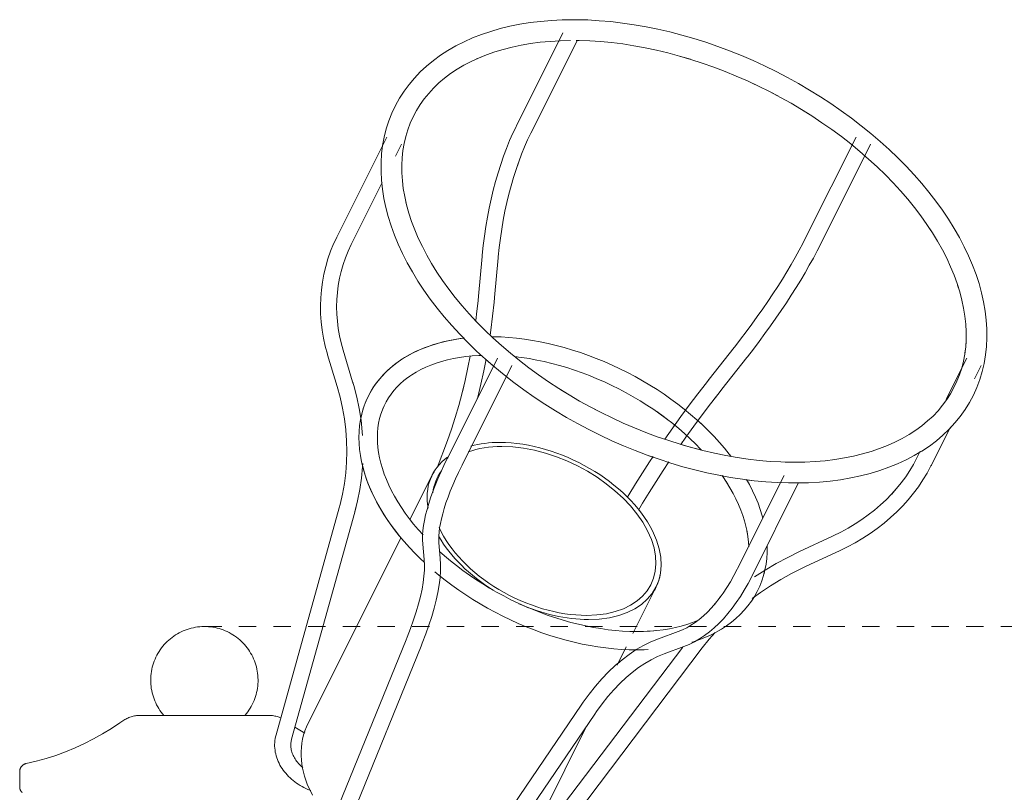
# Model space of a CAD drawing. Header units: millimetres. Extents: x 5724 to 11786, y -2894 to 7544.
# Tile 42 of 46: x 11504 to 11674, y 1770 to 1904. Entities that reach past the tile are written whole.
import ezdxf

# ---------------------------------------------------------------- set-up
doc = ezdxf.new("R2010")
doc.units = ezdxf.units.MM
doc.linetypes.add('Dash', pattern=[6, 3, -3])
doc.layers.add('A-ANNO-DIMS', color=7, linetype='Dash', lineweight=9, true_color=0xd2d2d2)
doc.layers.add('E-LITE-EQPM', color=7, linetype='Continuous', lineweight=20)

# ---------------------------------------------------------------- blocks, each defined once
blk = doc.blocks.new('3371X_LK - LT-524083-Alzado_PDF_kl')
at = {"layer": 'E-LITE-EQPM'}
for p, q in [((7808.2, 1901.62), (7800.13, 1885.49)), ((7802.64, 1884.24), (7810.7, 1900.36)), ((7830.32, 1897.04), (7828.38, 1897.61)), ((7800.17, 1885.57), (7800.13, 1885.49)), ((7777.69, 1883.58), (7769.06, 1866.32)), ((7859, 1883.58), (7850.37, 1866.32)), ((7779.16, 1880.26), (7780.2, 1882.33)), ((7852.87, 1865.07), (7861.5, 1882.33)), ((7771.57, 1865.07), (7776.89, 1875.72)), ((7781, 1872.31), (7781.1, 1871.84)), ((7871.96, 1867.37), (7871.25, 1868.45)), ((7794.2, 1862.91), (7793.57, 1856.03)), ((7796.36, 1855.77), (7796.99, 1862.66)), ((7876.95, 1856.76), (7876.59, 1857.92)), ((7771.76, 1841.17), (7770.11, 1846.65)), ((7837.85, 1847.11), (7833.54, 1841.63)), ((7767.43, 1845.84), (7769.08, 1840.36)), ((7796.85, 1845.25), (7788.23, 1828)), ((7794.77, 1845.1), (7796.19, 1843.87)), ((7799.94, 1845.53), (7800.25, 1845.49)), ((7835.74, 1839.9), (7840.05, 1845.38)), ((7878.16, 1845.25), (7874.61, 1838.16)), ((7790.73, 1826.74), (7799.36, 1844)), ((7879.53, 1841.72), (7880.67, 1844)), ((7807.84, 1839.8), (7809.26, 1838.92)), ((7834.36, 1838.13), (7835.26, 1839.29)), ((7872.04, 1826.74), (7875.3, 1833.28)), ((7776.04, 1831.58), (7776.06, 1832.18)), ((7788.17, 1831), (7786.43, 1826.26)), ((7828.61, 1830.29), (7828.93, 1830.76)), ((7870.12, 1829.18), (7869.53, 1828)), ((7848.33, 1827.25), (7849.37, 1827.27)), ((7785.55, 1825.04), (7781.72, 1817.36)), ((7846.52, 1824.96), (7838.46, 1808.83)), ((7840.97, 1807.58), (7849.03, 1823.72)), ((7865.94, 1822.62), (7865.16, 1821.74)), ((7769.44, 1819.36), (7758.49, 1780.03)), ((7761.18, 1779.27), (7772.14, 1818.61)), ((7780.15, 1814.23), (7764.06, 1782.05)), ((7854.9, 1814.43), (7849.18, 1811.76)), ((7783.92, 1813.03), (7784.16, 1810.37)), ((7786.95, 1810.62), (7786.71, 1813.29)), ((7850.36, 1809.23), (7856.09, 1811.89)), ((7820.32, 1797.56), (7824.35, 1805.64)), ((7824.07, 1805.08), (7824.35, 1805.64)), ((7781.02, 1796.46), (7767.28, 1762.7)), ((7820.98, 1797.93), (7820.53, 1797.94)), ((7828.19, 1797.93), (7824.75, 1796.67)), ((7769.87, 1761.65), (7783.62, 1795.4)), ((7828.95, 1795.23), (7804.53, 1763.02)), ((7806.76, 1761.33), (7832.35, 1795.08)), ((7817.59, 1792.11), (7819.18, 1795.28)), ((7820.98, 1794.73), (7821.15, 1794.73)), ((7825.71, 1794.04), (7829.16, 1795.3)), ((7811.38, 1785.19), (7790.32, 1754.22)), ((7759.47, 1783.55), (7759.46, 1783.54)), ((7792.63, 1752.65), (7813.7, 1783.61)), ((7764.34, 1782.62), (7764.06, 1782.05)), ((7802.86, 1762.65), (7812.34, 1781.62)), ((7714.07, 1773.68), (7714.07, 1770.98))]:
    blk.add_line(p, q, dxfattribs=at)
at = {"layer": 'E-LITE-EQPM', "flags": 128}
for points in [[(7810.01, 1903.9), (7808.09, 1903.87), (7806.2, 1903.77), (7804.34, 1903.61), (7802.52, 1903.39), (7800.74, 1903.11), (7799.01, 1902.76), (7797.32, 1902.35), (7795.68, 1901.87), (7794.09, 1901.33), (7792.55, 1900.73), (7791.07, 1900.07), (7789.64, 1899.35), (7788.28, 1898.57), (7786.98, 1897.73), (7785.75, 1896.83), (7784.58, 1895.87), (7783.49, 1894.86), (7782.47, 1893.79), (7781.53, 1892.67), (7780.67, 1891.5), (7779.88, 1890.28), (7779.18, 1889.01), (7778.56, 1887.71), (7778.03, 1886.36), (7777.59, 1884.98), (7777.23, 1883.56), (7776.96, 1882.11), (7776.78, 1880.64), (7776.68, 1879.14), (7776.68, 1877.62), (7776.76, 1876.08), (7776.92, 1874.52), (7777.17, 1872.95), (7777.51, 1871.38), (7777.93, 1869.79), (7778.43, 1868.19), (7779.01, 1866.6), (7779.67, 1865), (7780.41, 1863.4), (7781.22, 1861.8), (7782.11, 1860.21), (7783.08, 1858.63), (7784.12, 1857.06), (7785.22, 1855.5), (7786.4, 1853.95), (7787.64, 1852.42), (7788.94, 1850.91), (7790.31, 1849.42), (7791.74, 1847.96), (7793.23, 1846.51), (7794.77, 1845.1), (7796.37, 1843.72), (7798.01, 1842.36), (7799.71, 1841.04), (7801.45, 1839.76), (7803.23, 1838.51), (7805.05, 1837.3), (7806.91, 1836.13), (7808.81, 1835.01), (7810.73, 1833.93), (7812.69, 1832.9), (7814.67, 1831.91), (7816.67, 1830.98), (7818.69, 1830.09), (7820.73, 1829.26), (7822.78, 1828.48), (7824.85, 1827.75), (7826.91, 1827.08), (7828.99, 1826.47), (7831.06, 1825.92), (7833.13, 1825.42), (7835.19, 1824.99), (7837.25, 1824.61), (7839.29, 1824.3), (7841.32, 1824.04), (7843.33, 1823.85), (7845.32, 1823.72), (7847.28, 1823.66), (7847.8, 1823.65)], [(7810.01, 1903.9), (7808.09, 1903.87), (7806.2, 1903.77), (7804.34, 1903.61), (7802.52, 1903.39), (7800.74, 1903.11), (7799.01, 1902.76), (7797.32, 1902.35), (7795.68, 1901.87), (7794.09, 1901.33), (7792.55, 1900.73), (7791.07, 1900.07), (7789.64, 1899.35), (7788.28, 1898.57), (7786.98, 1897.73), (7785.75, 1896.83), (7784.58, 1895.87), (7783.49, 1894.86), (7782.47, 1893.79), (7781.53, 1892.67), (7780.67, 1891.5), (7779.88, 1890.28), (7779.18, 1889.01), (7778.56, 1887.71), (7778.03, 1886.36), (7777.59, 1884.98), (7777.23, 1883.56), (7776.96, 1882.11)], [(7875.16, 1833.01), (7876.12, 1834.05), (7877.05, 1835.18), (7877.89, 1836.37), (7878.65, 1837.6), (7879.33, 1838.87), (7879.92, 1840.19), (7880.43, 1841.55), (7880.85, 1842.94), (7881.19, 1844.37), (7881.43, 1845.82), (7881.59, 1847.3), (7881.66, 1848.81), (7881.65, 1850.33), (7881.55, 1851.88), (7881.36, 1853.44), (7881.08, 1855.01), (7880.73, 1856.59), (7880.29, 1858.18), (7879.77, 1859.77), (7879.16, 1861.37), (7878.48, 1862.97), (7877.72, 1864.57), (7876.89, 1866.16), (7875.98, 1867.75), (7874.99, 1869.33), (7873.94, 1870.9), (7872.81, 1872.46), (7871.62, 1874), (7870.36, 1875.52), (7869.04, 1877.03), (7867.65, 1878.51), (7866.21, 1879.97), (7864.71, 1881.41), (7863.15, 1882.81), (7861.54, 1884.19), (7859.88, 1885.54), (7858.18, 1886.85), (7856.43, 1888.12), (7854.63, 1889.36), (7852.8, 1890.56), (7850.93, 1891.71), (7849.03, 1892.82), (7847.09, 1893.89), (7845.13, 1894.91), (7843.14, 1895.89), (7841.14, 1896.81), (7839.11, 1897.68), (7837.07, 1898.5), (7835.01, 1899.26), (7832.95, 1899.98), (7830.88, 1900.63), (7828.81, 1901.23), (7826.73, 1901.77), (7824.66, 1902.25), (7822.6, 1902.67), (7820.55, 1903.03), (7818.51, 1903.32), (7816.49, 1903.56), (7814.48, 1903.73), (7812.5, 1903.85), (7810.54, 1903.9), (7810.01, 1903.9)], [(7848.84, 1823.65), (7850.76, 1823.7), (7852.64, 1823.81), (7854.48, 1823.99), (7856.29, 1824.22), (7858.06, 1824.53), (7859.78, 1824.89), (7861.46, 1825.32), (7863.09, 1825.81), (7864.66, 1826.37), (7866.19, 1826.98), (7867.66, 1827.66), (7869.06, 1828.4), (7870.41, 1829.19), (7871.69, 1830.05), (7872.91, 1830.97), (7874.05, 1831.94), (7875.12, 1832.97), (7876.12, 1834.05), (7877.05, 1835.18), (7877.89, 1836.37), (7878.65, 1837.6), (7879.33, 1838.87), (7879.92, 1840.19), (7880.43, 1841.55), (7880.85, 1842.94), (7881.19, 1844.37), (7881.43, 1845.82), (7881.59, 1847.3), (7881.66, 1848.81), (7881.65, 1850.33), (7881.55, 1851.88), (7881.36, 1853.44), (7881.08, 1855.01), (7880.73, 1856.59), (7880.29, 1858.18), (7879.77, 1859.77), (7879.16, 1861.37), (7878.48, 1862.97), (7877.72, 1864.57), (7876.89, 1866.16), (7875.98, 1867.75), (7874.99, 1869.33), (7873.94, 1870.9), (7872.81, 1872.46), (7871.62, 1874), (7870.36, 1875.52), (7869.04, 1877.03), (7867.65, 1878.51), (7866.21, 1879.97), (7864.71, 1881.41), (7863.15, 1882.81), (7861.54, 1884.19), (7859.88, 1885.54), (7858.18, 1886.85), (7856.43, 1888.12), (7854.63, 1889.36), (7852.8, 1890.56), (7850.93, 1891.71), (7849.03, 1892.82), (7847.09, 1893.89), (7845.13, 1894.91), (7843.14, 1895.89), (7841.14, 1896.81), (7839.11, 1897.68), (7837.07, 1898.5), (7835.01, 1899.26), (7832.95, 1899.98), (7830.88, 1900.63), (7828.81, 1901.23), (7826.73, 1901.77), (7824.66, 1902.25), (7822.6, 1902.67), (7820.55, 1903.03), (7818.51, 1903.32), (7816.49, 1903.56), (7814.48, 1903.73), (7812.5, 1903.85), (7810.54, 1903.9), (7810.01, 1903.9)], [(7809.53, 1900.3), (7807.74, 1900.25), (7805.98, 1900.15), (7804.27, 1899.98), (7802.59, 1899.76), (7800.96, 1899.48), (7799.38, 1899.15), (7797.85, 1898.76), (7796.37, 1898.31), (7794.95, 1897.81), (7793.58, 1897.26), (7792.28, 1896.66), (7791.03, 1896.01), (7789.85, 1895.31), (7788.74, 1894.56), (7787.68, 1893.77), (7786.7, 1892.94), (7785.79, 1892.06), (7784.94, 1891.14), (7784.16, 1890.18), (7783.45, 1889.19), (7782.81, 1888.16), (7782.24, 1887.09), (7781.74, 1885.98), (7781.32, 1884.85), (7780.96, 1883.67), (7780.68, 1882.47), (7780.47, 1881.24), (7780.34, 1879.97), (7780.27, 1878.68), (7780.29, 1877.35), (7780.38, 1876.01), (7780.54, 1874.64), (7780.78, 1873.25), (7781.1, 1871.84), (7781.5, 1870.41), (7781.97, 1868.97), (7782.52, 1867.52), (7783.14, 1866.06), (7783.84, 1864.59), (7784.61, 1863.12), (7785.45, 1861.65), (7786.37, 1860.18), (7787.35, 1858.71), (7788.41, 1857.25), (7789.53, 1855.8), (7790.72, 1854.36), (7791.97, 1852.94), (7793.28, 1851.53), (7794.65, 1850.14), (7796.08, 1848.78), (7797.56, 1847.44), (7799.1, 1846.12), (7800.68, 1844.84), (7802.31, 1843.58), (7803.99, 1842.36), (7805.71, 1841.18), (7807.47, 1840.03), (7809.26, 1838.92), (7811.09, 1837.85), (7812.94, 1836.83), (7814.83, 1835.85), (7816.74, 1834.92), (7818.66, 1834.03), (7820.61, 1833.19), (7822.57, 1832.41), (7824.54, 1831.67), (7826.52, 1830.99), (7828.5, 1830.36), (7830.48, 1829.79), (7832.46, 1829.28), (7834.44, 1828.82), (7836.4, 1828.42), (7838.36, 1828.08), (7840.29, 1827.79), (7842.21, 1827.57), (7844.11, 1827.4), (7845.98, 1827.3), (7847.83, 1827.25), (7848.33, 1827.25)], [(7848.33, 1827.25), (7850.13, 1827.28), (7851.9, 1827.37), (7853.63, 1827.51), (7855.31, 1827.72), (7856.96, 1827.98), (7858.55, 1828.3), (7860.1, 1828.68), (7861.59, 1829.11), (7863.02, 1829.6), (7864.41, 1830.13), (7865.73, 1830.72), (7866.99, 1831.36), (7868.18, 1832.05), (7869.32, 1832.78), (7870.39, 1833.56), (7871.39, 1834.39), (7872.32, 1835.25), (7873.19, 1836.16), (7873.98, 1837.11), (7874.71, 1838.09), (7875.37, 1839.12), (7875.95, 1840.18), (7876.47, 1841.27), (7876.92, 1842.4), (7877.29, 1843.56), (7877.59, 1844.76), (7877.82, 1845.98), (7877.98, 1847.24), (7878.06, 1848.53), (7878.06, 1849.84), (7877.99, 1851.18), (7877.85, 1852.55), (7877.63, 1853.93), (7877.33, 1855.34), (7876.95, 1856.76), (7876.5, 1858.2), (7875.97, 1859.65), (7875.37, 1861.11), (7874.69, 1862.57), (7873.94, 1864.04), (7873.12, 1865.51), (7872.22, 1866.99), (7871.25, 1868.45), (7870.22, 1869.92), (7869.11, 1871.37), (7867.94, 1872.81), (7866.71, 1874.24), (7865.41, 1875.65), (7864.06, 1877.04), (7862.64, 1878.41), (7861.17, 1879.76), (7859.65, 1881.08), (7858.08, 1882.37), (7856.46, 1883.64), (7854.79, 1884.87), (7853.08, 1886.06), (7851.34, 1887.22), (7849.55, 1888.34), (7847.73, 1889.42), (7845.88, 1890.45), (7844.01, 1891.44), (7842.11, 1892.39), (7840.18, 1893.29), (7838.24, 1894.14), (7836.29, 1894.94), (7834.32, 1895.69), (7832.34, 1896.38), (7830.36, 1897.02), (7828.38, 1897.61), (7826.4, 1898.14), (7824.42, 1898.61), (7822.45, 1899.03), (7820.49, 1899.39), (7818.55, 1899.69), (7816.63, 1899.93), (7814.72, 1900.11), (7812.84, 1900.23), (7810.99, 1900.29), (7810.51, 1900.3)], [(7794.36, 1897.57), (7793.58, 1897.26), (7793.25, 1897.11)], [(7790.03, 1895.42), (7789.85, 1895.31), (7789.34, 1894.97)], [(7845.52, 1890.64), (7844.01, 1891.44), (7842.11, 1892.39), (7841.08, 1892.87)], [(7784.16, 1890.18), (7783.45, 1889.19), (7783.28, 1888.91)], [(7853.08, 1886.06), (7851.34, 1887.22), (7849.73, 1888.23)], [(7800.13, 1885.49), (7799.53, 1884.24), (7798.96, 1882.95), (7798.42, 1881.61), (7797.9, 1880.24), (7797.41, 1878.83), (7796.95, 1877.38), (7796.52, 1875.89), (7796.12, 1874.38), (7795.75, 1872.84), (7795.41, 1871.26), (7795.11, 1869.67), (7794.84, 1868.05), (7794.6, 1866.41), (7794.39, 1864.76), (7794.22, 1863.09), (7794.2, 1862.91)], [(7800.07, 1885.36), (7799.53, 1884.24), (7798.96, 1882.95), (7798.42, 1881.61), (7797.9, 1880.24), (7797.41, 1878.83), (7796.95, 1877.38), (7796.52, 1875.89), (7796.12, 1874.38), (7795.75, 1872.84), (7795.41, 1871.26), (7795.11, 1869.67), (7794.84, 1868.05), (7794.6, 1866.41), (7794.39, 1864.76), (7794.22, 1863.09), (7794.2, 1862.91)], [(7802.64, 1884.24), (7802.08, 1883.07), (7801.54, 1881.85), (7801.02, 1880.59), (7800.53, 1879.29), (7800.07, 1877.94), (7799.63, 1876.56), (7799.22, 1875.15), (7798.84, 1873.7), (7798.48, 1872.22), (7798.16, 1870.71), (7797.87, 1869.17), (7797.6, 1867.62), (7797.37, 1866.04), (7797.17, 1864.44), (7797, 1862.83), (7796.99, 1862.66)], [(7858.32, 1882.17), (7858.08, 1882.37), (7856.46, 1883.64), (7854.79, 1884.87)], [(7800.49, 1879.18), (7800.07, 1877.94), (7799.63, 1876.56), (7799.22, 1875.15), (7798.84, 1873.7), (7798.48, 1872.22), (7798.16, 1870.71), (7797.87, 1869.17), (7797.6, 1867.62), (7797.37, 1866.04), (7797.17, 1864.44)], [(7776.81, 1875.58), (7776.92, 1874.52), (7777.17, 1872.95), (7777.51, 1871.38), (7777.93, 1869.79), (7778.43, 1868.19), (7779.01, 1866.6), (7779.67, 1865), (7780.41, 1863.4), (7781.22, 1861.8), (7782.11, 1860.21), (7783.08, 1858.63), (7784.12, 1857.06), (7785.22, 1855.5), (7786.4, 1853.95), (7787.64, 1852.42), (7788.94, 1850.91), (7790.31, 1849.42), (7791.51, 1848.19)], [(7769.06, 1866.32), (7768.47, 1865.06), (7767.95, 1863.78), (7767.49, 1862.47), (7767.1, 1861.15), (7766.78, 1859.81), (7766.52, 1858.45), (7766.34, 1857.08), (7766.23, 1855.7), (7766.19, 1854.32), (7766.21, 1852.93), (7766.31, 1851.54), (7766.48, 1850.14), (7766.71, 1848.75), (7767.02, 1847.37), (7767.39, 1845.99), (7767.43, 1845.84)], [(7769, 1866.19), (7768.47, 1865.06), (7767.95, 1863.78), (7767.49, 1862.47), (7767.1, 1861.15), (7766.78, 1859.81), (7766.52, 1858.45), (7766.34, 1857.08), (7766.23, 1855.7), (7766.19, 1854.32), (7766.21, 1852.93), (7766.31, 1851.54), (7766.48, 1850.14), (7766.71, 1848.75), (7767.02, 1847.37), (7767.39, 1845.99), (7767.42, 1845.87)], [(7770.11, 1846.65), (7769.77, 1847.9), (7769.49, 1849.15), (7769.27, 1850.41), (7769.11, 1851.67), (7769.02, 1852.92), (7768.99, 1854.17), (7769.02, 1855.42), (7769.11, 1856.65), (7769.27, 1857.88), (7769.49, 1859.1), (7769.77, 1860.3), (7770.11, 1861.49), (7770.52, 1862.66), (7770.98, 1863.82), (7771.51, 1864.95), (7771.57, 1865.07)], [(7850.37, 1866.32), (7849.77, 1865.15), (7849.13, 1863.95), (7848.46, 1862.73), (7847.74, 1861.49), (7847, 1860.24), (7846.22, 1858.97), (7845.41, 1857.69), (7844.57, 1856.4), (7843.7, 1855.1), (7842.81, 1853.79), (7841.88, 1852.48), (7840.94, 1851.17), (7839.97, 1849.86), (7838.97, 1848.55), (7837.96, 1847.25), (7837.85, 1847.11)], [(7852.87, 1865.07), (7852.25, 1863.85), (7851.59, 1862.61), (7850.89, 1861.36), (7850.16, 1860.08), (7849.4, 1858.79), (7848.6, 1857.49), (7847.77, 1856.18), (7846.91, 1854.86), (7846.02, 1853.53), (7845.11, 1852.19), (7844.16, 1850.85), (7843.2, 1849.52), (7842.21, 1848.18), (7841.19, 1846.85), (7840.16, 1845.52), (7840.05, 1845.38)], [(7852.87, 1865.07), (7852.25, 1863.85), (7851.59, 1862.61), (7850.89, 1861.36), (7850.16, 1860.08), (7849.4, 1858.79), (7848.6, 1857.49), (7847.77, 1856.18), (7846.91, 1854.86), (7846.02, 1853.53), (7845.11, 1852.19), (7844.16, 1850.85), (7843.2, 1849.52), (7842.21, 1848.18), (7841.19, 1846.85), (7840.16, 1845.52), (7840.05, 1845.38)], [(7849.77, 1865.15), (7849.13, 1863.95), (7848.46, 1862.73), (7847.74, 1861.49), (7847, 1860.24)], [(7769.24, 1857.63), (7769.27, 1857.88), (7769.49, 1859.1)], [(7846.22, 1858.97), (7845.41, 1857.69), (7844.57, 1856.4), (7843.7, 1855.1)], [(7793.09, 1851.75), (7793.24, 1852.89), (7793.5, 1855.27), (7793.57, 1856.03)], [(7795.57, 1849.26), (7795.71, 1850.15), (7796.02, 1852.56), (7796.28, 1855), (7796.36, 1855.77)], [(7795.57, 1849.26), (7795.71, 1850.15), (7796.02, 1852.56), (7796.28, 1855), (7796.35, 1855.72)], [(7790.72, 1854.36), (7791.97, 1852.94), (7792.73, 1852.12)], [(7842.81, 1853.79), (7841.88, 1852.48), (7840.94, 1851.17)], [(7784.14, 1809.94), (7783.53, 1810.52), (7782.55, 1811.49), (7781.61, 1812.48), (7780.71, 1813.49), (7779.85, 1814.51), (7779.04, 1815.55), (7778.27, 1816.59), (7777.54, 1817.65), (7776.87, 1818.71), (7776.24, 1819.78), (7775.66, 1820.85), (7775.13, 1821.93), (7774.66, 1823.01), (7774.24, 1824.09), (7773.87, 1825.17), (7773.56, 1826.25), (7773.3, 1827.33), (7773.1, 1828.39), (7772.95, 1829.46), (7772.87, 1830.51), (7772.84, 1831.55), (7772.87, 1832.58), (7772.96, 1833.6), (7773.12, 1834.6), (7773.33, 1835.58), (7773.6, 1836.53), (7773.93, 1837.47), (7774.32, 1838.38), (7774.77, 1839.26), (7775.28, 1840.11), (7775.84, 1840.93), (7776.45, 1841.71), (7777.12, 1842.46), (7777.84, 1843.18), (7778.61, 1843.85), (7779.42, 1844.48), (7780.28, 1845.08), (7781.19, 1845.63), (7782.13, 1846.15), (7783.12, 1846.62), (7784.14, 1847.04), (7785.2, 1847.43), (7786.29, 1847.78), (7787.41, 1848.08), (7788.57, 1848.34), (7789.76, 1848.55), (7790.97, 1848.72), (7791.12, 1848.74)], [(7791.13, 1848.74), (7790.41, 1848.65), (7789.21, 1848.46), (7788.03, 1848.22), (7786.89, 1847.94), (7785.78, 1847.62), (7784.71, 1847.26), (7783.66, 1846.85), (7782.66, 1846.4), (7781.69, 1845.91), (7780.77, 1845.38), (7779.88, 1844.81), (7779.04, 1844.2), (7778.25, 1843.54), (7777.5, 1842.85), (7776.81, 1842.12), (7776.16, 1841.36), (7775.57, 1840.56), (7775.04, 1839.72), (7774.56, 1838.86), (7774.13, 1837.96), (7773.77, 1837.04), (7773.47, 1836.1), (7773.22, 1835.13), (7773.04, 1834.18)], [(7829.56, 1836.15), (7829.22, 1836.44), (7828.08, 1837.32), (7826.92, 1838.18), (7825.72, 1839.02), (7824.5, 1839.83), (7823.25, 1840.61), (7821.98, 1841.37), (7820.69, 1842.09), (7819.38, 1842.79), (7818.05, 1843.45), (7816.7, 1844.07), (7815.35, 1844.67), (7813.98, 1845.23), (7812.6, 1845.75), (7811.22, 1846.24), (7809.83, 1846.68), (7808.44, 1847.1), (7807.05, 1847.47), (7805.66, 1847.8), (7804.28, 1848.09), (7802.9, 1848.35), (7801.53, 1848.56), (7800.16, 1848.73), (7798.81, 1848.85), (7797.48, 1848.94), (7796.15, 1848.99), (7795.84, 1848.99)], [(7837.32, 1828.25), (7837.02, 1828.65), (7836.19, 1829.68), (7835.31, 1830.69), (7834.39, 1831.7), (7833.43, 1832.68), (7832.43, 1833.65), (7831.4, 1834.6), (7830.32, 1835.53), (7829.22, 1836.44), (7828.08, 1837.32), (7826.92, 1838.18), (7825.72, 1839.02), (7824.5, 1839.83), (7823.25, 1840.61), (7821.98, 1841.37), (7820.69, 1842.09), (7819.38, 1842.79), (7818.05, 1843.45), (7816.7, 1844.07), (7815.35, 1844.67), (7813.98, 1845.23), (7812.6, 1845.75), (7811.22, 1846.24), (7809.83, 1846.68), (7808.44, 1847.1), (7807.05, 1847.47), (7805.66, 1847.8), (7804.28, 1848.09), (7802.9, 1848.35), (7801.53, 1848.56), (7800.16, 1848.73), (7798.81, 1848.85), (7797.48, 1848.94), (7796.15, 1848.99), (7795.84, 1848.99)], [(7877.85, 1846.19), (7877.98, 1847.24), (7878.04, 1848.19)], [(7783.96, 1814.65), (7783.13, 1815.59), (7782.33, 1816.53), (7781.58, 1817.49), (7780.87, 1818.45), (7780.21, 1819.41), (7779.6, 1820.38), (7779.03, 1821.35), (7778.51, 1822.32), (7778.04, 1823.28), (7777.61, 1824.24), (7777.24, 1825.19), (7776.92, 1826.14), (7776.65, 1827.07), (7776.43, 1828), (7776.26, 1828.91), (7776.13, 1829.8), (7776.06, 1830.68), (7776.04, 1831.54), (7776.07, 1832.39), (7776.14, 1833.21), (7776.26, 1834.02), (7776.43, 1834.8), (7776.65, 1835.56), (7776.91, 1836.3), (7777.22, 1837.02), (7777.57, 1837.71), (7777.97, 1838.39), (7778.42, 1839.04), (7778.91, 1839.66), (7779.44, 1840.26), (7780.02, 1840.83), (7780.65, 1841.38), (7781.32, 1841.9), (7782.03, 1842.4), (7782.79, 1842.86), (7783.58, 1843.29), (7784.42, 1843.7), (7785.31, 1844.07), (7786.23, 1844.4), (7787.18, 1844.7), (7788.18, 1844.97), (7789.21, 1845.2), (7790.27, 1845.39), (7791.36, 1845.55), (7792.48, 1845.67), (7793.63, 1845.75), (7794.09, 1845.76)], [(7788.17, 1831), (7788.87, 1832.98), (7789.52, 1835.01), (7790.14, 1837.1), (7790.72, 1839.24), (7791.25, 1841.42), (7791.74, 1843.65), (7792.13, 1845.62)], [(7790.77, 1839.45), (7791.25, 1841.42), (7791.74, 1843.65), (7792.13, 1845.62)], [(7793.34, 1838.2), (7793.43, 1838.54), (7793.98, 1840.79), (7794.48, 1843.08), (7794.88, 1845.1)], [(7793.34, 1838.2), (7793.43, 1838.54), (7793.98, 1840.79), (7794.48, 1843.08), (7794.88, 1845.1)], [(7832.18, 1829.37), (7832.06, 1829.5), (7831.17, 1830.42), (7830.24, 1831.32), (7829.27, 1832.21), (7828.26, 1833.08), (7827.22, 1833.94), (7826.15, 1834.77), (7825.05, 1835.59), (7823.92, 1836.38), (7822.76, 1837.14), (7821.58, 1837.88), (7820.38, 1838.6), (7819.16, 1839.28), (7817.91, 1839.94), (7816.66, 1840.56), (7815.38, 1841.16), (7814.1, 1841.72), (7812.81, 1842.25), (7811.51, 1842.74), (7810.2, 1843.2), (7808.89, 1843.63), (7807.58, 1844.02), (7806.27, 1844.37), (7804.96, 1844.68), (7803.66, 1844.95), (7802.37, 1845.19), (7801.08, 1845.39), (7799.93, 1845.53)], [(7773.47, 1831.86), (7773.43, 1832.5), (7773.21, 1834.51), (7772.89, 1836.53), (7772.47, 1838.54), (7771.95, 1840.54), (7771.76, 1841.17)], [(7773.22, 1834.41), (7773.21, 1834.51), (7772.89, 1836.53), (7772.47, 1838.54), (7771.95, 1840.54), (7771.77, 1841.14)], [(7780.65, 1841.39), (7781.32, 1841.9), (7781.6, 1842.1)], [(7798.38, 1842.08), (7799.71, 1841.04), (7801.45, 1839.76), (7803.23, 1838.51), (7805.05, 1837.3), (7806.91, 1836.13), (7808.81, 1835.01), (7810.73, 1833.93), (7812.69, 1832.9), (7814.67, 1831.91), (7816.67, 1830.98), (7818.69, 1830.09), (7820.73, 1829.26), (7822.78, 1828.48), (7823.89, 1828.09)], [(7825.86, 1831.25), (7827.22, 1833.19), (7828.63, 1835.15), (7830.07, 1837.11), (7831.55, 1839.07), (7833.05, 1841.02), (7833.54, 1841.63)], [(7829.39, 1836.19), (7830.07, 1837.11), (7831.55, 1839.07), (7833.05, 1841.02), (7833.5, 1841.58)], [(7769.08, 1840.36), (7769.6, 1838.49), (7770.02, 1836.62), (7770.35, 1834.74), (7770.58, 1832.86), (7770.72, 1830.98), (7770.77, 1829.11), (7770.72, 1827.24), (7770.58, 1825.39), (7770.35, 1823.55), (7770.02, 1821.73), (7769.6, 1819.93), (7769.44, 1819.36)], [(7828.61, 1830.29), (7829.5, 1831.57), (7830.89, 1833.5), (7832.32, 1835.44), (7833.77, 1837.37), (7835.26, 1839.29), (7835.74, 1839.9)], [(7776.59, 1835.36), (7776.65, 1835.56), (7776.91, 1836.3), (7777.07, 1836.67)], [(7813.69, 1836.44), (7814.83, 1835.85), (7816.74, 1834.92), (7818.54, 1834.09)], [(7824.44, 1836.02), (7825.56, 1835.21), (7826.63, 1834.4)], [(7837.32, 1828.25), (7837.02, 1828.65), (7836.19, 1829.68), (7835.31, 1830.69), (7834.39, 1831.7), (7833.43, 1832.68), (7832.43, 1833.65), (7831.61, 1834.4)], [(7825.86, 1831.25), (7827.22, 1833.19), (7827.54, 1833.64)], [(7828.62, 1830.33), (7830.48, 1829.79), (7831.65, 1829.49)], [(7849, 1823.65), (7850.76, 1823.7), (7852.64, 1823.81), (7854.48, 1823.99), (7856.29, 1824.22), (7858.06, 1824.53), (7859.78, 1824.89), (7861.46, 1825.32), (7863.09, 1825.81), (7864.66, 1826.37), (7866.19, 1826.98), (7867.66, 1827.66), (7869.06, 1828.4), (7870.03, 1828.97)], [(7773.29, 1827.4), (7773.41, 1826.83), (7773.69, 1825.76), (7774.03, 1824.68), (7774.42, 1823.6), (7774.87, 1822.52), (7775.37, 1821.44), (7775.92, 1820.36), (7776.52, 1819.29), (7777.17, 1818.22), (7777.87, 1817.16), (7778.61, 1816.11), (7779.4, 1815.07), (7780.14, 1814.16)], [(7783.92, 1813.03), (7783.88, 1813.8), (7783.89, 1814.59), (7783.95, 1815.42), (7784.06, 1816.28), (7784.21, 1817.18), (7784.41, 1818.11), (7784.66, 1819.07), (7784.95, 1820.07), (7785.28, 1821.1), (7785.66, 1822.15), (7786.08, 1823.24), (7786.54, 1824.36), (7787.04, 1825.5), (7787.58, 1826.67), (7788.16, 1827.87), (7788.23, 1828)], [(7819.35, 1821.14), (7819.6, 1821.57), (7820.76, 1823.48), (7821.97, 1825.4), (7823.22, 1827.33), (7823.83, 1828.25)], [(7819.35, 1821.14), (7819.6, 1821.57), (7820.76, 1823.48), (7821.97, 1825.4), (7823.22, 1827.33), (7823.83, 1828.25)], [(7821.31, 1818.95), (7822, 1820.13), (7823.14, 1822), (7824.33, 1823.89), (7825.56, 1825.79), (7826.56, 1827.3)], [(7826.51, 1827.22), (7826.91, 1827.08), (7828.99, 1826.47), (7831.06, 1825.92), (7833.13, 1825.42), (7835.19, 1824.99), (7835.69, 1824.89)], [(7846.68, 1827.28), (7847.83, 1827.25), (7848.33, 1827.25)], [(7869.53, 1828), (7868.94, 1826.88), (7868.29, 1825.8), (7867.59, 1824.73), (7866.82, 1823.7), (7866, 1822.69), (7865.13, 1821.71), (7864.2, 1820.76), (7863.22, 1819.85), (7862.19, 1818.97), (7861.11, 1818.12), (7859.99, 1817.32), (7858.81, 1816.55), (7857.6, 1815.82), (7856.34, 1815.14), (7855.04, 1814.5), (7854.9, 1814.43)], [(7772.14, 1818.61), (7772.63, 1820.55), (7773.01, 1822.5), (7773.3, 1824.48), (7773.48, 1826.47), (7773.51, 1827.01)], [(7772.15, 1818.65), (7772.63, 1820.55), (7773.01, 1822.5), (7773.3, 1824.48), (7773.48, 1826.47), (7773.51, 1827.01)], [(7786.71, 1813.29), (7786.68, 1813.85), (7786.69, 1814.47), (7786.74, 1815.14), (7786.83, 1815.87), (7786.96, 1816.64), (7787.14, 1817.47), (7787.36, 1818.33), (7787.63, 1819.24), (7787.93, 1820.19), (7788.29, 1821.18), (7788.68, 1822.21), (7789.12, 1823.26), (7789.59, 1824.35), (7790.11, 1825.47), (7790.67, 1826.62), (7790.73, 1826.74)], [(7856.09, 1811.89), (7857.48, 1812.58), (7858.84, 1813.31), (7860.16, 1814.09), (7861.44, 1814.92), (7862.66, 1815.79), (7863.84, 1816.7), (7864.97, 1817.65), (7866.05, 1818.65), (7867.07, 1819.68), (7868.03, 1820.76), (7868.94, 1821.86), (7869.79, 1823), (7870.58, 1824.18), (7871.31, 1825.38), (7871.97, 1826.61), (7872.04, 1826.74)], [(7856.09, 1811.89), (7857.48, 1812.58), (7858.84, 1813.31), (7860.16, 1814.09), (7861.44, 1814.92), (7862.66, 1815.79), (7863.84, 1816.7), (7864.97, 1817.65), (7866.05, 1818.65), (7867.07, 1819.68), (7868.03, 1820.76), (7868.94, 1821.86), (7869.79, 1823), (7870.58, 1824.18), (7871.31, 1825.38), (7871.97, 1826.61), (7872.04, 1826.74)], [(7840.38, 1812.62), (7840.34, 1813.44), (7840.24, 1814.33), (7840.1, 1815.23), (7839.9, 1816.15), (7839.66, 1817.08), (7839.36, 1818.02), (7839.02, 1818.97), (7838.62, 1819.92), (7838.18, 1820.88), (7837.69, 1821.85), (7837.14, 1822.82), (7836.55, 1823.79), (7835.92, 1824.75), (7835.78, 1824.94)], [(7836.48, 1823.89), (7836.83, 1823.34), (7837.3, 1822.55)], [(7839.86, 1824.22), (7841.32, 1824.04), (7843.33, 1823.85), (7845.32, 1823.72), (7845.9, 1823.7)], [(7842.84, 1817.57), (7842.73, 1817.97), (7842.4, 1819.04), (7842, 1820.13), (7841.56, 1821.21), (7841.06, 1822.29), (7840.51, 1823.36), (7839.99, 1824.28)], [(7842.84, 1817.57), (7842.73, 1817.97), (7842.4, 1819.04), (7842, 1820.13), (7841.56, 1821.21), (7841.06, 1822.29), (7840.51, 1823.36), (7839.99, 1824.28)], [(7840.06, 1815.38), (7840.17, 1814.81), (7840.29, 1813.94)], [(7820.98, 1797.93), (7819.77, 1797.95), (7818.54, 1798.01), (7817.29, 1798.11), (7816.03, 1798.24), (7814.75, 1798.42), (7813.47, 1798.64), (7812.17, 1798.89), (7810.87, 1799.18), (7809.56, 1799.51), (7808.25, 1799.88), (7806.94, 1800.28), (7805.63, 1800.72), (7804.32, 1801.2), (7803.02, 1801.71), (7801.73, 1802.26), (7800.46, 1802.83), (7799.19, 1803.44), (7797.94, 1804.08), (7796.71, 1804.75), (7795.49, 1805.45), (7794.3, 1806.18), (7793.13, 1806.93), (7791.99, 1807.71), (7790.87, 1808.51), (7789.78, 1809.33), (7788.72, 1810.17), (7787.7, 1811.04), (7786.84, 1811.8)], [(7830.53, 1796.07), (7830.64, 1796.1), (7831.72, 1796.46), (7832.76, 1796.87), (7833.77, 1797.32), (7834.74, 1797.81), (7835.66, 1798.34), (7836.55, 1798.91), (7837.39, 1799.52), (7838.18, 1800.18), (7838.92, 1800.87), (7839.62, 1801.6), (7840.26, 1802.36), (7840.86, 1803.17), (7841.39, 1804), (7841.87, 1804.86), (7842.29, 1805.76), (7842.66, 1806.68), (7842.96, 1807.63), (7843.2, 1808.59), (7843.39, 1809.58), (7843.51, 1810.59), (7843.58, 1811.61), (7843.58, 1812.65), (7843.57, 1812.81)], [(7843.04, 1807.94), (7843.2, 1808.59), (7843.39, 1809.58), (7843.51, 1810.59), (7843.58, 1811.61), (7843.58, 1812.65), (7843.57, 1812.81)], [(7784.16, 1810.37), (7784.21, 1809.49), (7784.2, 1808.54), (7784.12, 1807.52), (7783.99, 1806.42), (7783.78, 1805.25), (7783.52, 1804.01), (7783.19, 1802.71), (7782.79, 1801.36), (7782.33, 1799.94), (7781.81, 1798.47), (7781.22, 1796.95), (7781.02, 1796.46)], [(7786.95, 1810.62), (7787.01, 1809.55), (7787, 1808.42), (7786.91, 1807.24), (7786.75, 1806), (7786.53, 1804.71), (7786.24, 1803.37), (7785.89, 1801.98), (7785.47, 1800.53), (7784.98, 1799.04), (7784.43, 1797.5), (7783.82, 1795.91), (7783.62, 1795.4)], [(7849.18, 1811.76), (7847.15, 1810.77), (7845.17, 1809.7), (7843.26, 1808.57), (7841.41, 1807.37)], [(7849.06, 1811.7), (7847.15, 1810.77), (7845.17, 1809.7), (7843.26, 1808.57), (7843.14, 1808.49)], [(7828.19, 1797.93), (7828.92, 1798.23), (7829.65, 1798.59), (7830.38, 1799.01), (7831.1, 1799.49), (7831.82, 1800.03), (7832.53, 1800.64), (7833.24, 1801.3), (7833.93, 1802.03), (7834.62, 1802.82), (7835.29, 1803.66), (7835.94, 1804.56), (7836.59, 1805.52), (7837.21, 1806.53), (7837.82, 1807.6), (7838.4, 1808.71), (7838.46, 1808.83)], [(7840.98, 1803.62), (7842.44, 1804.68), (7844.17, 1805.83), (7845.96, 1806.93), (7847.82, 1807.96), (7849.74, 1808.93), (7850.36, 1809.23)], [(7820.98, 1794.73), (7819.67, 1794.75), (7818.34, 1794.81), (7816.99, 1794.92), (7815.64, 1795.07), (7814.27, 1795.26), (7812.89, 1795.49), (7811.51, 1795.76), (7810.12, 1796.07), (7808.73, 1796.42), (7807.34, 1796.81), (7805.95, 1797.24), (7804.57, 1797.71), (7803.19, 1798.21), (7801.82, 1798.75), (7800.45, 1799.32), (7799.1, 1799.93), (7797.77, 1800.58), (7796.45, 1801.25), (7795.14, 1801.96), (7793.86, 1802.7), (7792.6, 1803.46), (7791.36, 1804.26), (7790.15, 1805.08), (7788.97, 1805.93), (7787.82, 1806.8), (7786.69, 1807.7), (7785.99, 1808.29)], [(7829.16, 1795.3), (7830.07, 1795.68), (7830.97, 1796.12), (7831.85, 1796.63), (7832.72, 1797.21), (7833.57, 1797.85), (7834.4, 1798.55), (7835.21, 1799.32), (7836, 1800.14), (7836.77, 1801.03), (7837.52, 1801.96), (7838.24, 1802.96), (7838.94, 1804.01), (7839.62, 1805.1), (7840.27, 1806.25), (7840.9, 1807.45), (7840.97, 1807.58)], [(7834.49, 1802.67), (7834.62, 1802.82), (7835.29, 1803.66), (7835.51, 1803.97)], [(7835.41, 1798.19), (7835.66, 1798.34), (7836.55, 1798.91), (7837.39, 1799.52), (7838.18, 1800.18), (7838.92, 1800.87), (7839.62, 1801.6), (7840.26, 1802.36), (7840.86, 1803.17), (7841.2, 1803.7)], [(7820.98, 1797.93), (7822.17, 1797.95), (7823.33, 1798.01), (7824.47, 1798.11), (7825.57, 1798.24), (7826.65, 1798.41), (7827.7, 1798.62), (7828.71, 1798.87), (7829.69, 1799.15), (7830.63, 1799.47), (7831.53, 1799.82), (7831.69, 1799.89)], [(7739.05, 1783.38), (7738.81, 1783.67), (7738.58, 1783.96), (7738.37, 1784.27), (7738.17, 1784.58), (7737.98, 1784.9), (7737.8, 1785.23), (7737.64, 1785.56), (7737.49, 1785.9), (7737.35, 1786.25), (7737.23, 1786.6), (7737.12, 1786.96), (7737.02, 1787.32), (7736.95, 1787.68), (7736.88, 1788.05), (7736.83, 1788.41), (7736.8, 1788.79), (7736.78, 1789.16), (7736.77, 1789.53), (7736.78, 1789.9), (7736.8, 1790.27), (7736.84, 1790.64), (7736.9, 1791.01), (7736.96, 1791.38), (7737.05, 1791.74), (7737.14, 1792.1), (7737.26, 1792.45), (7737.38, 1792.8), (7737.52, 1793.15), (7737.68, 1793.49), (7737.84, 1793.82), (7738.02, 1794.14), (7738.22, 1794.46), (7738.42, 1794.77), (7738.64, 1795.07), (7738.87, 1795.37), (7739.11, 1795.65), (7739.36, 1795.92), (7739.62, 1796.19), (7739.9, 1796.44), (7740.18, 1796.68), (7740.47, 1796.91), (7740.77, 1797.13), (7741.08, 1797.33), (7741.4, 1797.53), (7741.73, 1797.71), (7742.06, 1797.87), (7742.4, 1798.03), (7742.74, 1798.17), (7743.09, 1798.29), (7743.45, 1798.41), (7743.81, 1798.5), (7744.17, 1798.59), (7744.54, 1798.66), (7744.9, 1798.71), (7745.27, 1798.75), (7745.65, 1798.77), (7746.02, 1798.78), (7746.07, 1798.78)], [(7746.07, 1798.78), (7746.44, 1798.78), (7746.81, 1798.75), (7747.18, 1798.72), (7747.55, 1798.66), (7747.92, 1798.6), (7748.28, 1798.52), (7748.64, 1798.42), (7749, 1798.31), (7749.35, 1798.19), (7749.69, 1798.05), (7750.03, 1797.9), (7750.37, 1797.73), (7750.69, 1797.55), (7751.01, 1797.36), (7751.32, 1797.16), (7751.63, 1796.94), (7751.92, 1796.71), (7752.2, 1796.47), (7752.48, 1796.22), (7752.74, 1795.96), (7753, 1795.69), (7753.24, 1795.41), (7753.47, 1795.12), (7753.69, 1794.82), (7753.9, 1794.51), (7754.09, 1794.19), (7754.28, 1793.87), (7754.44, 1793.53), (7754.6, 1793.2), (7754.74, 1792.85), (7754.87, 1792.5), (7754.98, 1792.15), (7755.08, 1791.79), (7755.17, 1791.43), (7755.24, 1791.06), (7755.29, 1790.69), (7755.33, 1790.33), (7755.36, 1789.95), (7755.37, 1789.58), (7755.37, 1789.21), (7755.35, 1788.84), (7755.32, 1788.47), (7755.27, 1788.1), (7755.21, 1787.73), (7755.13, 1787.37), (7755.04, 1787.01), (7754.93, 1786.65), (7754.81, 1786.3), (7754.68, 1785.95), (7754.53, 1785.61), (7754.37, 1785.28), (7754.19, 1784.95), (7754.01, 1784.63), (7753.8, 1784.31), (7753.59, 1784.01), (7753.37, 1783.71), (7753.13, 1783.42), (7753.1, 1783.38)], [(7824.75, 1796.67), (7823.45, 1796.14), (7822.17, 1795.51), (7820.91, 1794.78), (7819.67, 1793.96), (7818.45, 1793.04), (7817.26, 1792.03), (7816.09, 1790.92), (7814.95, 1789.74), (7813.84, 1788.46), (7812.76, 1787.1), (7811.71, 1785.66), (7811.38, 1785.19)], [(7824.22, 1798.08), (7823.95, 1798.06), (7822.8, 1797.98), (7821.62, 1797.94), (7820.98, 1797.93)], [(7832.35, 1795.08), (7833.56, 1796.6), (7834.57, 1797.76)], [(7821.54, 1795.15), (7820.91, 1794.78), (7819.67, 1793.96), (7818.45, 1793.04), (7817.71, 1792.41)], [(7818.95, 1794.78), (7820.27, 1794.74), (7820.98, 1794.73)], [(7820.98, 1794.73), (7822.27, 1794.75), (7822.99, 1794.79)], [(7825.71, 1794.04), (7824.6, 1793.59), (7823.49, 1793.04), (7822.39, 1792.4), (7821.29, 1791.67), (7820.2, 1790.85), (7819.13, 1789.94), (7818.06, 1788.94), (7817.02, 1787.85), (7815.99, 1786.67), (7814.99, 1785.41), (7814.01, 1784.06), (7813.7, 1783.61)], [(7819.83, 1790.54), (7819.13, 1789.94), (7818.19, 1789.05)], [(7731.94, 1782.45), (7732.1, 1782.56), (7732.27, 1782.67), (7732.44, 1782.77), (7732.62, 1782.86), (7732.8, 1782.94), (7732.99, 1783.02), (7733.17, 1783.09), (7733.36, 1783.16), (7733.56, 1783.21), (7733.75, 1783.26), (7733.95, 1783.3), (7734.14, 1783.33), (7734.34, 1783.36), (7734.54, 1783.37), (7734.74, 1783.38), (7734.85, 1783.38)], [(7734.85, 1783.38), (7734.86, 1783.38), (7734.89, 1783.38), (7734.93, 1783.38), (7735, 1783.38), (7735.08, 1783.38), (7735.17, 1783.38), (7735.29, 1783.38), (7735.42, 1783.38), (7735.57, 1783.38), (7735.74, 1783.38), (7735.92, 1783.38), (7736.12, 1783.38), (7736.34, 1783.38), (7736.57, 1783.38), (7736.81, 1783.38), (7737.07, 1783.38), (7737.35, 1783.38)], [(7757.29, 1783.38), (7757.28, 1783.38), (7757.25, 1783.38), (7757.21, 1783.38), (7757.15, 1783.38), (7757.07, 1783.38), (7756.97, 1783.38), (7756.85, 1783.38), (7756.72, 1783.38), (7756.57, 1783.38), (7756.4, 1783.38), (7756.22, 1783.38), (7756.02, 1783.38), (7755.81, 1783.38), (7755.58, 1783.38), (7755.33, 1783.38), (7755.07, 1783.38), (7754.79, 1783.38), (7754.51, 1783.38), (7754.2, 1783.38), (7753.89, 1783.38), (7753.56, 1783.38), (7753.22, 1783.38), (7752.87, 1783.38), (7752.51, 1783.38), (7752.13, 1783.38), (7751.75, 1783.38), (7751.36, 1783.38), (7750.96, 1783.38), (7750.55, 1783.38), (7750.14, 1783.38), (7749.71, 1783.38), (7749.29, 1783.38), (7748.86, 1783.38), (7748.42, 1783.38), (7747.98, 1783.38), (7747.53, 1783.38), (7747.09, 1783.38), (7746.64, 1783.38), (7746.19, 1783.38), (7745.74, 1783.38), (7745.3, 1783.38), (7744.85, 1783.38), (7744.4, 1783.38), (7743.96, 1783.38), (7743.52, 1783.38), (7743.09, 1783.38), (7742.66, 1783.38), (7742.23, 1783.38), (7741.81, 1783.38), (7741.4, 1783.38), (7741, 1783.38), (7740.6, 1783.38), (7740.22, 1783.38), (7739.84, 1783.38), (7739.47, 1783.38), (7739.11, 1783.38), (7738.77, 1783.38), (7738.43, 1783.38), (7738.11, 1783.38), (7737.8, 1783.38), (7737.5, 1783.38), (7737.22, 1783.38), (7736.95, 1783.38), (7736.7, 1783.38), (7736.46, 1783.38), (7736.23, 1783.38), (7736.03, 1783.38), (7735.84, 1783.38), (7735.66, 1783.38), (7735.5, 1783.38), (7735.36, 1783.38), (7735.23, 1783.38), (7735.13, 1783.38), (7735.04, 1783.38), (7734.97, 1783.38), (7734.91, 1783.38), (7734.87, 1783.38), (7734.86, 1783.38), (7734.85, 1783.38)], [(7754.8, 1783.38), (7754.92, 1783.38), (7755.19, 1783.38), (7755.45, 1783.38), (7755.68, 1783.38), (7755.91, 1783.38), (7756.12, 1783.38), (7756.31, 1783.38), (7756.48, 1783.38), (7756.64, 1783.38), (7756.78, 1783.38), (7756.91, 1783.38), (7757.02, 1783.38), (7757.1, 1783.38), (7757.18, 1783.38), (7757.23, 1783.38), (7757.27, 1783.38), (7757.29, 1783.38), (7757.29, 1783.38)], [(7757.29, 1783.38), (7757.49, 1783.38), (7757.69, 1783.37), (7757.89, 1783.35), (7758.09, 1783.32), (7758.28, 1783.28), (7758.48, 1783.24), (7758.67, 1783.19), (7758.86, 1783.13), (7759.05, 1783.06), (7759.24, 1782.99)], [(7715.18, 1775.05), (7716.92, 1775.45), (7718.64, 1775.93), (7720.34, 1776.47), (7722.02, 1777.08), (7723.67, 1777.76), (7725.29, 1778.5), (7726.88, 1779.31), (7728.44, 1780.18), (7729.96, 1781.11), (7731.45, 1782.1), (7731.94, 1782.45)], [(7761.77, 1781.38), (7763.18, 1780.48), (7763.47, 1780.32)], [(7764.06, 1782.05), (7763.75, 1781.39), (7763.49, 1780.7), (7763.27, 1780), (7763.1, 1779.29), (7762.97, 1778.57), (7762.89, 1777.85), (7762.85, 1777.12), (7762.86, 1776.4), (7762.9, 1775.68), (7762.98, 1774.97), (7763.1, 1774.26), (7763.25, 1773.56), (7763.44, 1772.87), (7763.66, 1772.19), (7763.91, 1771.51), (7764.19, 1770.85), (7764.5, 1770.19), (7764.83, 1769.55)], [(7764.06, 1782.05), (7763.75, 1781.39), (7763.49, 1780.7), (7763.45, 1780.58)], [(7758.49, 1780.03), (7758.4, 1779.7), (7758.34, 1779.37), (7758.29, 1779.04), (7758.26, 1778.71), (7758.25, 1778.38), (7758.25, 1778.04), (7758.27, 1777.71), (7758.31, 1777.37), (7758.36, 1777.04), (7758.43, 1776.71), (7758.51, 1776.38), (7758.61, 1776.06), (7758.73, 1775.73), (7758.86, 1775.42), (7759.01, 1775.11), (7759.17, 1774.8), (7759.34, 1774.5), (7759.53, 1774.2), (7759.73, 1773.91), (7759.94, 1773.63), (7760.17, 1773.36), (7760.4, 1773.09), (7760.65, 1772.83), (7760.91, 1772.58), (7761.18, 1772.34), (7761.46, 1772.1), (7761.75, 1771.88), (7762.04, 1771.66), (7762.35, 1771.46), (7762.66, 1771.26), (7762.99, 1771.07), (7763.31, 1770.9), (7763.65, 1770.73), (7763.99, 1770.57), (7764.34, 1770.43), (7764.51, 1770.36)], [(7763.11, 1774.37), (7762.91, 1774.54), (7762.72, 1774.72), (7762.55, 1774.9), (7762.38, 1775.08), (7762.21, 1775.27), (7762.06, 1775.46), (7761.92, 1775.66), (7761.79, 1775.85), (7761.68, 1776.05), (7761.57, 1776.25), (7761.47, 1776.45), (7761.38, 1776.65), (7761.3, 1776.85), (7761.24, 1777.05), (7761.18, 1777.25), (7761.13, 1777.45), (7761.1, 1777.65), (7761.07, 1777.85), (7761.05, 1778.04), (7761.05, 1778.24), (7761.05, 1778.43), (7761.06, 1778.62), (7761.09, 1778.81), (7761.12, 1779), (7761.16, 1779.19), (7761.18, 1779.27)], [(7714.07, 1773.68), (7714.07, 1773.73), (7714.08, 1773.79), (7714.08, 1773.84), (7714.09, 1773.9), (7714.1, 1773.95), (7714.11, 1774.01), (7714.13, 1774.06), (7714.14, 1774.12), (7714.16, 1774.17), (7714.18, 1774.22), (7714.2, 1774.27), (7714.23, 1774.32), (7714.26, 1774.37), (7714.29, 1774.42), (7714.32, 1774.47), (7714.35, 1774.51), (7714.38, 1774.56), (7714.42, 1774.6), (7714.46, 1774.64), (7714.5, 1774.68), (7714.54, 1774.72), (7714.58, 1774.76), (7714.62, 1774.79), (7714.67, 1774.83), (7714.72, 1774.86), (7714.76, 1774.89), (7714.81, 1774.91), (7714.86, 1774.94), (7714.91, 1774.96), (7714.97, 1774.98), (7715.02, 1775), (7715.07, 1775.02), (7715.13, 1775.04), (7715.18, 1775.05), (7715.18, 1775.05)], [(7714.51, 1770.05), (7714.48, 1770.08), (7714.44, 1770.11), (7714.41, 1770.15), (7714.38, 1770.18), (7714.35, 1770.22), (7714.32, 1770.25), (7714.29, 1770.29), (7714.26, 1770.33), (7714.24, 1770.37), (7714.21, 1770.42), (7714.19, 1770.46), (7714.17, 1770.5), (7714.15, 1770.55), (7714.14, 1770.59), (7714.12, 1770.64), (7714.11, 1770.68), (7714.1, 1770.73), (7714.09, 1770.78), (7714.08, 1770.82), (7714.08, 1770.87), (7714.07, 1770.92), (7714.07, 1770.97), (7714.07, 1770.98)]]:
    blk.add_lwpolyline(points, dxfattribs=at)
at = {"layer": 'E-LITE-EQPM'}
for major_axis, start_param, end_param in [((-19.4, 9.7), 5.397108, 5.684738), ((-19.4, 9.7), 2.255516, 5.397108), ((-18.51, 9.25), 5.397108, 5.75827), ((-18.51, 9.25), 2.255516, 5.397108), ((-19.4, 9.7), 5.980169, 6.708125), ((-19.4, 9.7), 6.234866, 6.297704), ((-18.51, 9.25), 6.17305, 6.501261), ((-18.51, 9.25), 0.645023, 2.255516), ((-19.4, 9.7), 0.748443, 1.417757), ((-19.4, 9.7), 3.093274, 3.302713), ((-19.4, 9.7), 1.648801, 2.255516)]:
    blk.add_ellipse((7804.95, 1815.34), major_axis=major_axis, ratio=0.612372, start_param=start_param, end_param=end_param, dxfattribs=at)
for points in [[(7847.45, 1823.67), (7847.51, 1823.66), (7847.62, 1823.65), (7847.78, 1823.65), (7847.95, 1823.65), (7848.12, 1823.65), (7848.28, 1823.65), (7848.38, 1823.66), (7848.43, 1823.66)], [(7848.43, 1823.66), (7848.48, 1823.66), (7848.57, 1823.65), (7848.69, 1823.65), (7848.79, 1823.65), (7848.84, 1823.65), (7848.86, 1823.65)]]:
    blk.add_open_spline(points, degree=3, dxfattribs=at)

msp = doc.modelspace()

# ---------------------------------------------------------------- linework, layer by layer
at = {"layer": 'A-ANNO-DIMS'}
msp.add_line((11535.58, 1798.78), (11725.58, 1798.78), dxfattribs=at)

# ---------------------------------------------------------------- block references
at = {"layer": 'E-LITE-EQPM'}
msp.add_blockref('3371X_LK - LT-524083-Alzado_PDF_kl', (3789.51, 0), dxfattribs=at)

doc.saveas('drawing.dxf')
